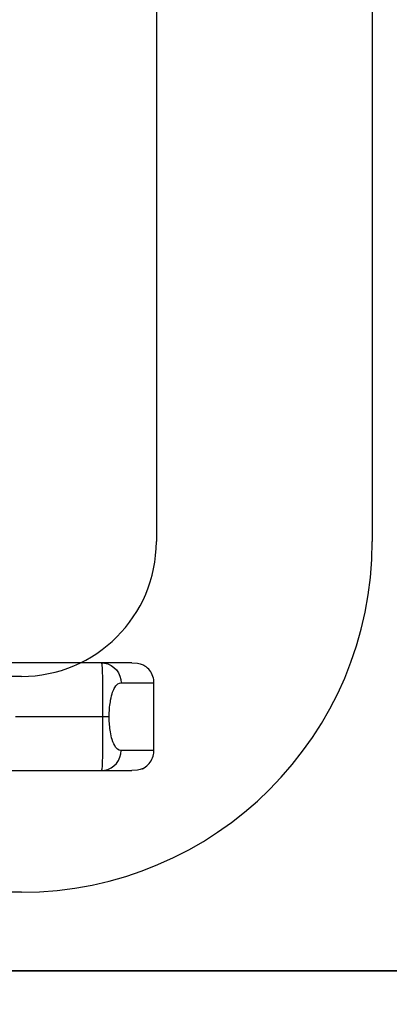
# Model space of a CAD drawing. Header units: millimetres. Extents: x -35 to 343, y 0 to 93.
# Tile 70 of 128: x 205.9257 to 205.9995, y 52.0541 to 52.2507. Entities that reach past the tile are written whole.
import ezdxf

# ---------------------------------------------------------------- set-up
doc = ezdxf.new("R2010")
doc.units = ezdxf.units.MM
doc.layers.add('ARQ - ALVENARIA - OSSO', color=2, linetype='Continuous', lineweight=35)
doc.layers.add('O - MOBILIÁRIO', color=8, linetype='Continuous')
doc.styles.add('GULIM', font='Gulim.ttf')
doc.dimstyles.new('GULIM-100', dxfattribs={"dimtxt": 0.1, "dimasz": 0.05, "dimexe": 0.2, "dimexo": 0, "dimgap": 0.025, "dimtad": 1, "dimdec": 0, "dimlfac": 100, "dimzin": 12, "dimdsep": 46, "dimtxsty": 'GULIM', "dimblk": 'OPEN30', "dimcen": 0, "dimclrd": 152, "dimclre": 152, "dimclrt": 152, "dimaunit": 1, "dimadec": 0, "dimazin": 0, "dimtfac": 1.875, "dimtdec": 0, "dimtmove": 2, "dimatfit": 3, "dimldrblk": 'OPEN30', "dimfxl": 0, "dimtolj": 1, "dimtzin": 12, "dimlwd": -1, "dimarcsym": 0})

# ---------------------------------------------------------------- blocks, each defined once
blk = doc.blocks.new('_Open30')
at = {"color": 0, "linetype": 'ByBlock', "lineweight": -2}
for p, q in [((-1, 0.2679), (0, 0)), ((0, 0), (-1, -0.2679)), ((0, 0), (-1, 0))]:
    blk.add_line(p, q, dxfattribs=at)
blk = doc.blocks.new('*D440')
at = {"color": 152, "lineweight": -2, "transparency": 16777216}
for p, q in [((205.85663, 52.06084), (206.64294, 52.06084)), ((205.85663, 51.79168), (206.64294, 51.79168))]:
    blk.add_line(p, q, dxfattribs=at)
at = {"color": 152, "transparency": 16777216}
blk.add_line((206.44294, 51.84168), (206.44294, 52.01084), dxfattribs=at)
at = {"layer": 'DEFPOINTS', "color": 0, "transparency": 16777216}
for p in [(205.85663, 52.06084), (206.44294, 52.06084), (205.85663, 51.79168)]:
    blk.add_point(p, dxfattribs=at)
at = {"color": 152, "transparency": 16777216, "xscale": 0.05, "yscale": 0.05, "zscale": 0.05}
for p, rotation in [((206.44294, 52.06084), 90), ((206.44294, 51.79168), 270)]:
    blk.add_blockref('_Open30', p, dxfattribs=dict(at, rotation=rotation))
at = {"color": 152, "transparency": 16777216, "insert": (206.3666, 51.92626), "char_height": 0.1, "attachment_point": 5, "rotation": 90, "style": 'GULIM'}
blk.add_mtext('\\A1;27', dxfattribs=at)
blk = doc.blocks.new('*D441')
at = {"color": 152, "lineweight": -2, "transparency": 16777216}
for p, q in [((205.85663, 54.14684), (206.64294, 54.14684)), ((205.85663, 52.06084), (206.64294, 52.06084))]:
    blk.add_line(p, q, dxfattribs=at)
at = {"color": 152, "transparency": 16777216}
blk.add_line((206.44294, 52.11084), (206.44294, 54.09684), dxfattribs=at)
at = {"layer": 'DEFPOINTS', "color": 0, "transparency": 16777216}
for p in [(205.85663, 54.14684), (206.44294, 54.14684), (205.85663, 52.06084)]:
    blk.add_point(p, dxfattribs=at)
at = {"color": 152, "transparency": 16777216, "xscale": 0.05, "yscale": 0.05, "zscale": 0.05}
for p, rotation in [((206.44294, 54.14684), 90), ((206.44294, 52.06084), 270)]:
    blk.add_blockref('_Open30', p, dxfattribs=dict(at, rotation=rotation))
at = {"color": 152, "transparency": 16777216, "insert": (206.36667, 53.10384), "char_height": 0.1, "attachment_point": 5, "rotation": 90, "style": 'GULIM'}
blk.add_mtext('\\A1;209', dxfattribs=at)
blk = doc.blocks.new('*D442')
at = {"color": 152, "lineweight": -2, "transparency": 16777216}
for p, q in [((205.85663, 52.06084), (205.85663, 52.78962)), ((209.55759, 52.06084), (209.55759, 52.78962))]:
    blk.add_line(p, q, dxfattribs=at)
at = {"color": 152, "transparency": 16777216}
blk.add_line((205.90663, 52.58962), (209.50759, 52.58962), dxfattribs=at)
at = {"layer": 'DEFPOINTS', "color": 0, "transparency": 16777216}
for p in [(209.55759, 52.58962), (205.85663, 52.06084), (209.55759, 52.06084)]:
    blk.add_point(p, dxfattribs=at)
at = {"color": 152, "transparency": 16777216, "xscale": 0.05, "yscale": 0.05, "zscale": 0.05, "rotation": 180}
blk.add_blockref('_Open30', (205.85663, 52.58962), dxfattribs=at)
at = {"color": 152, "transparency": 16777216, "xscale": 0.05, "yscale": 0.05, "zscale": 0.05}
blk.add_blockref('_Open30', (209.55759, 52.58962), dxfattribs=at)
at = {"color": 152, "transparency": 16777216, "insert": (207.70711, 52.66595), "char_height": 0.1, "attachment_point": 5, "style": 'GULIM'}
blk.add_mtext('\\A1;370', dxfattribs=at)

msp = doc.modelspace()

# ---------------------------------------------------------------- linework, layer by layer
at = {"layer": 'ARQ - ALVENARIA - OSSO'}
msp.add_line((209.55759, 52.06084), (205.85663, 52.06084), dxfattribs=at)
at = {"layer": 'O - MOBILIÁRIO'}
for p, q in [((205.95301, 53.12653), (205.95301, 52.14653)), ((205.99609, 53.12653), (205.99609, 52.14653)), ((205.94199, 52.12234, 0.00003), (205.92133, 52.12234, 0.00003)), ((205.94813, 52.12234, 0.00003), (205.94199, 52.12234, 0.00003)), ((205.9481, 52.12235, 0.00003), (205.94814, 52.12235, 0.00003)), ((205.92609, 52.11961), (205.8884, 52.11961)), ((205.94596, 52.1183, 0.00003), (205.95253, 52.1183, 0.00003)), ((205.95253, 52.10484, 0.00003), (205.95253, 52.1183, 0.00003)), ((205.9249, 52.11157, 0.00003), (205.94226, 52.11157, 0.00003)), ((205.94226, 52.11157, 0.00003), (205.9436, 52.11157, 0.00003)), ((205.95253, 52.10484, 0.00003), (205.94596, 52.10484, 0.00003)), ((205.92133, 52.1008, 0.00003), (205.94199, 52.1008, 0.00003)), ((205.94199, 52.1008, 0.00003), (205.94813, 52.1008, 0.00003)), ((205.92609, 52.07653), (205.8884, 52.07653))]:
    msp.add_line(p, q, dxfattribs=at)
for points in [[(205.94199, 52.12234, 0.00003), (205.94205, 52.12226, 0.00003), (205.94211, 52.12202, 0.00003), (205.94215, 52.12175, 0.00003), (205.94218, 52.12138, 0.00003), (205.94221, 52.12092, 0.00003), (205.94222, 52.12059, 0.00003), (205.94223, 52.12022, 0.00003), (205.94224, 52.1198, 0.00003), (205.94225, 52.11934, 0.00003), (205.94226, 52.11881, 0.00003), (205.94226, 52.11822, 0.00003), (205.94226, 52.11758, 0.00003), (205.94227, 52.11688, 0.00003), (205.94227, 52.11635, 0.00003), (205.94227, 52.11579, 0.00003), (205.94226, 52.11521, 0.00003), (205.94226, 52.1146, 0.00003), (205.94226, 52.11406, 0.00003), (205.94226, 52.1135, 0.00003), (205.94226, 52.11292, 0.00003), (205.94226, 52.11234, 0.00003), (205.94226, 52.11195, 0.00003), (205.94226, 52.11157, 0.00003)], [(205.94199, 52.12234, 0.00003), (205.94268, 52.12228, 0.00003), (205.94335, 52.12209, 0.00003), (205.94398, 52.1218, 0.00003), (205.94454, 52.12139, 0.00003), (205.94503, 52.12089, 0.00003), (205.94543, 52.12032, 0.00003), (205.94572, 52.11968, 0.00003), (205.9459, 52.119, 0.00003), (205.94596, 52.1183, 0.00003)], [(205.94813, 52.12234, 0.00003), (205.94924, 52.12223, 0.00003), (205.9498, 52.1221, 0.00003), (205.95035, 52.12191, 0.00003)], [(205.95253, 52.1183, 0.00003), (205.95252, 52.11863, 0.00003), (205.95248, 52.11897, 0.00003), (205.95241, 52.11929, 0.00003), (205.95231, 52.11961, 0.00003), (205.95219, 52.11993, 0.00003), (205.95205, 52.12023, 0.00003), (205.95188, 52.12051, 0.00003), (205.95169, 52.12078, 0.00003), (205.95148, 52.12104, 0.00003), (205.95125, 52.12127, 0.00003), (205.951, 52.12149, 0.00003), (205.95073, 52.12168, 0.00003), (205.95054, 52.1218, 0.00003), (205.95035, 52.12191, 0.00003)], [(205.9436, 52.11157, 0.00003), (205.9436, 52.11181, 0.00003), (205.94361, 52.11205, 0.00003), (205.94362, 52.11241, 0.00003), (205.94364, 52.11276, 0.00003), (205.94366, 52.11312, 0.00003), (205.94369, 52.11346, 0.00003), (205.94373, 52.11384, 0.00003), (205.94378, 52.1142, 0.00003), (205.94383, 52.11455, 0.00003), (205.94389, 52.11489, 0.00003), (205.94398, 52.11533, 0.00003), (205.94407, 52.11573, 0.00003), (205.94418, 52.1161, 0.00003), (205.94428, 52.11643, 0.00003), (205.94439, 52.11672, 0.00003), (205.9445, 52.11698, 0.00003), (205.94462, 52.11721, 0.00003), (205.94473, 52.11741, 0.00003), (205.94494, 52.11771, 0.00003), (205.94514, 52.11793, 0.00003), (205.94534, 52.1181, 0.00003), (205.94566, 52.11825, 0.00003), (205.94596, 52.1183, 0.00003)], [(205.94226, 52.11157, 0.00003), (205.94226, 52.11092, 0.00003), (205.94226, 52.11028, 0.00003), (205.94226, 52.10963, 0.00003), (205.94226, 52.109, 0.00003), (205.94226, 52.10842, 0.00003), (205.94226, 52.10785, 0.00003), (205.94227, 52.1073, 0.00003), (205.94227, 52.10676, 0.00003), (205.94227, 52.10608, 0.00003), (205.94226, 52.10543, 0.00003), (205.94226, 52.10482, 0.00003), (205.94226, 52.10425, 0.00003), (205.94225, 52.10376, 0.00003), (205.94224, 52.10331, 0.00003), (205.94223, 52.1029, 0.00003), (205.94221, 52.10234, 0.00003), (205.94219, 52.10188, 0.00003), (205.94217, 52.10154, 0.00003), (205.94214, 52.10126, 0.00003), (205.9421, 52.10106, 0.00003), (205.94205, 52.10086, 0.00003), (205.94199, 52.1008, 0.00003)], [(205.94596, 52.10484, 0.00003), (205.9456, 52.1049, 0.00003), (205.94524, 52.10511, 0.00003), (205.94487, 52.10551, 0.00003), (205.9447, 52.10579, 0.00003), (205.94452, 52.10612, 0.00003), (205.94435, 52.10652, 0.00003), (205.94419, 52.107, 0.00003), (205.94409, 52.10733, 0.00003), (205.944, 52.10771, 0.00003), (205.94391, 52.10812, 0.00003), (205.94383, 52.10857, 0.00003), (205.94378, 52.10889, 0.00003), (205.94374, 52.10923, 0.00003), (205.9437, 52.10959, 0.00003), (205.94366, 52.10996, 0.00003), (205.94364, 52.11027, 0.00003), (205.94362, 52.11059, 0.00003), (205.94361, 52.11091, 0.00003), (205.9436, 52.11124, 0.00003), (205.9436, 52.11157, 0.00003)], [(205.94199, 52.1008, 0.00003), (205.94268, 52.10086, 0.00003), (205.94335, 52.10104, 0.00003), (205.94398, 52.10134, 0.00003), (205.94454, 52.10174, 0.00003), (205.94503, 52.10224, 0.00003), (205.94543, 52.10282, 0.00003), (205.94572, 52.10346, 0.00003), (205.9459, 52.10414, 0.00003), (205.94596, 52.10484, 0.00003)], [(205.95035, 52.10123, 0.00003), (205.95061, 52.10137, 0.00003), (205.95085, 52.10154, 0.00003), (205.95108, 52.10172, 0.00003), (205.95134, 52.10195, 0.00003), (205.95157, 52.1022, 0.00003), (205.95178, 52.10247, 0.00003), (205.95197, 52.10276, 0.00003), (205.95213, 52.10306, 0.00003), (205.95226, 52.10338, 0.00003), (205.95237, 52.1037, 0.00003), (205.95245, 52.10403, 0.00003), (205.95249, 52.1043, 0.00003), (205.95252, 52.10457, 0.00003), (205.95253, 52.10484, 0.00003)], [(205.95035, 52.10123, 0.00003), (205.9498, 52.10104, 0.00003), (205.94925, 52.1009, 0.00003), (205.94813, 52.1008, 0.00003)]]:
    msp.add_polyline3d(points, dxfattribs=at)
for centre, radius, start, end in [((205.92609, 52.14653), 0.02692, 270, 0), ((205.92609, 52.14653), 0.07, 270, 0), ((205.94949, 52.10291, 0.00003), 0.00189, 290.38, 297.1764)]:
    msp.add_arc(centre, radius, start, end, dxfattribs=at)

# ---------------------------------------------------------------- dimensions: what is measured, and where the dimension line sits
for base, p1, p2, picture, middle in [((206.44294, 54.14684), (205.85663, 52.06084), (205.85663, 54.14684), '*D441', (206.36667, 53.10384)), ((206.44294, 52.06084), (205.85663, 51.79168), (205.85663, 52.06084), '*D440', (206.3666, 51.92626))]:
    dim = msp.add_linear_dim(base=base, p1=p1, p2=p2, angle=90, dimstyle='GULIM-100')
    dim.commit()
    dim.dimension.update_dxf_attribs({"geometry": picture, "text_midpoint": middle})
dim = msp.add_linear_dim(base=(209.55759, 52.58962), p1=(205.85663, 52.06084), p2=(209.55759, 52.06084), dimstyle='GULIM-100')
dim.commit()
dim.dimension.update_dxf_attribs({"geometry": '*D442', "text_midpoint": (207.70711, 52.66595)})

doc.saveas('drawing.dxf')
